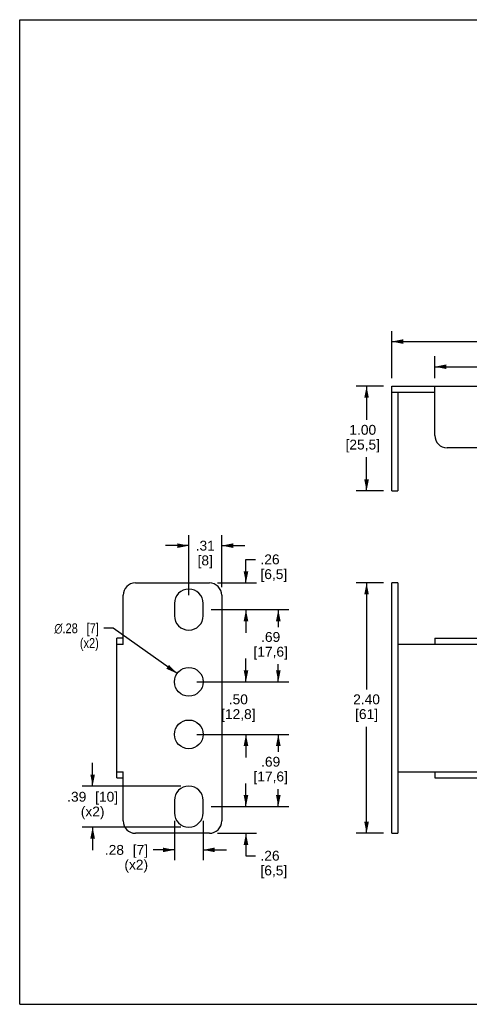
# Model space of a CAD drawing. Header units: inches. Extents: x 0 to 12.2, y 0 to 9.4.
# Tile 1 of 2: x 0 to 4.3, y 0 to 9.4. Entities that reach past the tile are written whole.
import ezdxf

# ---------------------------------------------------------------- set-up
doc = ezdxf.new("R2010")
doc.units = ezdxf.units.IN
doc.header["$LTSCALE"] = 0.672222
doc.header["$MEASUREMENT"] = 0
doc.layers.get('0').update_dxf_attribs({"linetype": 'CONTINUOUS'})
doc.styles.get("Standard").update_dxf_attribs({"font": 'arial.ttf'})
doc.styles.add('TEXTSTYLE_1', font='gdt', dxfattribs={"width": 0.8})
doc.dimstyles.new('DIMSTYLE_1', dxfattribs={"dimtxt": 0.094444, "dimasz": 0.111111, "dimexe": 0.09, "dimexo": 0.07, "dimgap": 0.0425, "dimtad": 0, "dimtih": 1, "dimtoh": 1, "dimzin": 4, "dimdsep": 46, "dimtxsty": 'Standard', "dimblk": '_FILLED', "dimblk1": '_FILLED', "dimblk2": '_FILLED', "dimcen": 0.09, "dimadec": 3, "dimazin": 1, "dimtfac": 1, "dimtdec": 3, "dimtofl": 0, "dimtmove": 0, "dimatfit": 3, "dimldrblk": '_FILLED', "dimfxl": 0, "dimtolj": 1, "dimtzin": 4, "dimarcsym": 0})
doc.dimstyles.new('DIMSTYLE_2', dxfattribs={"dimtxt": 0.094444, "dimasz": 0.111111, "dimexe": 0.09, "dimexo": 0.07, "dimgap": 0.09, "dimtad": 0, "dimtih": 1, "dimtoh": 1, "dimzin": 4, "dimdsep": 46, "dimtxsty": 'Standard', "dimblk": '_FILLED', "dimblk1": '_FILLED', "dimblk2": '_FILLED', "dimcen": 0.09, "dimadec": 3, "dimazin": 1, "dimtfac": 1, "dimtdec": 3, "dimtofl": 0, "dimtmove": 0, "dimatfit": 1, "dimldrblk": '_FILLED', "dimfxl": 0, "dimtolj": 1, "dimtzin": 4, "dimarcsym": 0})

# ---------------------------------------------------------------- blocks, each defined once
blk = doc.blocks.new('_FILLED')
at = {"color": 0, "linetype": 'ByBlock'}
blk.add_solid([(0, 0), (-1, 0.2), (-1, -0.2)], dxfattribs=at)
blk = doc.blocks.new('*D1')
at = {"color": 2, "linetype": 'Continuous'}
for p, q in [((3.4873, 5.9285), (3.2245, 5.9285)), ((3.3245, 5.9285), (3.3245, 5.6049)), ((3.3245, 4.9245), (3.3245, 5.248)), ((3.4873, 4.9245), (3.2245, 4.9245))]:
    blk.add_line(p, q, dxfattribs=at)
at = {"color": 2, "linetype": 'Continuous', "xscale": 0.1111111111, "yscale": 0.1111111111, "zscale": 0.1111111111}
for p, rotation in [((3.3245, 5.9285), 90), ((3.3245, 4.9245), 270)]:
    blk.add_blockref('_FILLED', p, dxfattribs=dict(at, rotation=rotation))
at = {"color": 2, "linetype": 'Continuous', "insert": (3.288, 5.5577), "char_height": 0.09444, "width": 0.329678, "attachment_point": 2, "line_spacing_factor": 0.9}
blk.add_mtext('1.00\\P[25,5]', dxfattribs=at)
blk = doc.blocks.new('*D2')
at = {"color": 2, "linetype": 'Continuous'}
for p, q in [((3.5651, 6.0062), (3.5651, 6.4571)), ((9.3722, 6.0062), (9.3722, 6.4571)), ((3.5651, 6.3571), (6.0443, 6.3571)), ((9.3722, 6.3571), (6.8929, 6.3571))]:
    blk.add_line(p, q, dxfattribs=at)
at = {"color": 2, "linetype": 'Continuous', "xscale": 0.1111111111, "yscale": 0.1111111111, "zscale": 0.1111111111, "rotation": 180}
blk.add_blockref('_FILLED', (3.5651, 6.3571), dxfattribs=at)
at = {"color": 2, "linetype": 'Continuous', "xscale": 0.1111111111, "yscale": 0.1111111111, "zscale": 0.1111111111}
blk.add_blockref('_FILLED', (9.3722, 6.3571), dxfattribs=at)
at = {"color": 2, "linetype": 'Continuous', "insert": (6.4686, 6.4043), "char_height": 0.094444, "width": 0.754151, "attachment_point": 2, "line_spacing_factor": 0.9}
blk.add_mtext('5.81{\\ftxt.shx;\\W1.000000;\\H0.094444; }[147,5]', dxfattribs=at)
blk = doc.blocks.new('*D4')
at = {"color": 2, "linetype": 'Continuous'}
for p, q in [((3.9785, 6.0062), (3.9785, 6.2154)), ((9.3722, 6.0062), (9.3722, 6.2154)), ((3.9785, 6.1154), (6.306, 6.1154)), ((9.3722, 6.1154), (7.0447, 6.1154))]:
    blk.add_line(p, q, dxfattribs=at)
at = {"color": 2, "linetype": 'Continuous', "xscale": 0.1111111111, "yscale": 0.1111111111, "zscale": 0.1111111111, "rotation": 180}
blk.add_blockref('_FILLED', (3.9785, 6.1154), dxfattribs=at)
at = {"color": 2, "linetype": 'Continuous', "xscale": 0.1111111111, "yscale": 0.1111111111, "zscale": 0.1111111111}
blk.add_blockref('_FILLED', (9.3722, 6.1154), dxfattribs=at)
at = {"color": 2, "linetype": 'Continuous', "insert": (6.6753, 6.1626), "char_height": 0.094444, "width": 0.644259, "attachment_point": 2, "line_spacing_factor": 0.9}
blk.add_mtext('5.39{\\ftxt.shx;\\W1.000000;\\H0.094444; }[137]', dxfattribs=at)
blk = doc.blocks.new('*D7')
at = {"color": 2, "linetype": 'Continuous'}
for p, q in [((3.4873, 4.042), (3.2245, 4.042)), ((3.3245, 4.042), (3.3245, 3.0196)), ((3.3245, 1.6404), (3.3245, 2.6627)), ((3.4873, 1.6404), (3.2245, 1.6404))]:
    blk.add_line(p, q, dxfattribs=at)
at = {"color": 2, "linetype": 'Continuous', "xscale": 0.1111111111, "yscale": 0.1111111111, "zscale": 0.1111111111}
for p, rotation in [((3.3245, 4.042), 90), ((3.3245, 1.6404), 270)]:
    blk.add_blockref('_FILLED', p, dxfattribs=dict(at, rotation=rotation))
at = {"color": 2, "linetype": 'Continuous', "insert": (3.3245, 2.9724), "char_height": 0.09444, "width": 0.25665, "attachment_point": 2, "line_spacing_factor": 0.9}
blk.add_mtext('2.40\\P[61]', dxfattribs=at)
blk = doc.blocks.new('*D12')
at = {"color": 2, "linetype": 'Continuous'}
for p, q in [((1.6208, 3.9229), (1.6208, 4.4995)), ((1.9357, 4.0016), (1.9357, 4.4995)), ((1.6208, 4.3995), (1.3985, 4.3995)), ((1.9357, 4.3995), (2.1579, 4.3995))]:
    blk.add_line(p, q, dxfattribs=at)
at = {"color": 2, "linetype": 'Continuous', "xscale": 0.1111111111, "yscale": 0.1111111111, "zscale": 0.1111111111}
blk.add_blockref('_FILLED', (1.6208, 4.3995), dxfattribs=at)
at = {"color": 2, "linetype": 'Continuous', "xscale": 0.1111111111, "yscale": 0.1111111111, "zscale": 0.1111111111, "rotation": 180}
blk.add_blockref('_FILLED', (1.9357, 4.3995), dxfattribs=at)
at = {"color": 2, "linetype": 'Continuous', "insert": (1.7782, 4.4467), "char_height": 0.09444, "width": 0.183271, "attachment_point": 2, "line_spacing_factor": 0.9}
blk.add_mtext('.31\\P[8]', dxfattribs=at)
blk = doc.blocks.new('*D13')
at = {"color": 2, "linetype": 'Continuous'}
for p, q in [((2.1686, 4.042), (2.1686, 4.2677)), ((2.1686, 4.2677), (2.2603, 4.2677)), ((1.8954, 4.042), (2.2686, 4.042)), ((1.8363, 3.786), (2.2686, 3.786)), ((2.1686, 3.786), (2.1686, 3.5638))]:
    blk.add_line(p, q, dxfattribs=at)
at = {"color": 2, "linetype": 'Continuous', "xscale": 0.1111111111, "yscale": 0.1111111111, "zscale": 0.1111111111}
for p, rotation in [((2.1686, 4.042), 270), ((2.1686, 3.786), 90)]:
    blk.add_blockref('_FILLED', p, dxfattribs=dict(at, rotation=rotation))
at = {"color": 2, "linetype": 'Continuous', "insert": (2.3075, 4.3149), "char_height": 0.09444, "width": 0.256299, "attachment_point": 1, "line_spacing_factor": 0.9}
blk.add_mtext('.26\\P[6,5]', dxfattribs=at)
blk = doc.blocks.new('*D14')
at = {"color": 2, "linetype": 'Continuous'}
for p, q in [((1.8363, 3.786), (2.5785, 3.786)), ((2.4785, 3.786), (2.4785, 3.618)), ((2.4785, 3.0931), (2.4785, 3.2611)), ((1.6985, 3.0931), (2.5785, 3.0931))]:
    blk.add_line(p, q, dxfattribs=at)
at = {"color": 2, "linetype": 'Continuous', "xscale": 0.1111111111, "yscale": 0.1111111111, "zscale": 0.1111111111}
for p, rotation in [((2.4785, 3.786), 90), ((2.4785, 3.0931), 270)]:
    blk.add_blockref('_FILLED', p, dxfattribs=dict(at, rotation=rotation))
at = {"color": 2, "linetype": 'Continuous', "insert": (2.4053, 3.5708), "char_height": 0.09444, "width": 0.329678, "attachment_point": 2, "line_spacing_factor": 0.9}
blk.add_mtext('.69\\P[17,6]', dxfattribs=at)
blk = doc.blocks.new('*D15')
at = {"color": 2, "linetype": 'Continuous'}
for p, q in [((2.1686, 3.0931), (2.1686, 3.3154)), ((1.6985, 3.0931), (2.2686, 3.0931)), ((1.6985, 2.5892), (2.2686, 2.5892)), ((2.1686, 2.5892), (2.1686, 2.367))]:
    blk.add_line(p, q, dxfattribs=at)
at = {"color": 2, "linetype": 'Continuous', "xscale": 0.1111111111, "yscale": 0.1111111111, "zscale": 0.1111111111}
for p, rotation in [((2.1686, 3.0931), 270), ((2.1686, 2.5892), 90)]:
    blk.add_blockref('_FILLED', p, dxfattribs=dict(at, rotation=rotation))
at = {"color": 2, "linetype": 'Continuous', "insert": (2.0954, 2.9724), "char_height": 0.09444, "width": 0.329678, "attachment_point": 2, "line_spacing_factor": 0.9}
blk.add_mtext('.50\\P[12,8]', dxfattribs=at)
blk = doc.blocks.new('*D16')
at = {"color": 2, "linetype": 'Continuous'}
for p, q in [((1.6985, 2.5892), (2.5785, 2.5892)), ((2.4785, 2.5892), (2.4785, 2.4212)), ((2.4785, 1.8963), (2.4785, 2.0643)), ((1.8363, 1.8963), (2.5785, 1.8963))]:
    blk.add_line(p, q, dxfattribs=at)
at = {"color": 2, "linetype": 'Continuous', "xscale": 0.1111111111, "yscale": 0.1111111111, "zscale": 0.1111111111}
for p, rotation in [((2.4785, 2.5892), 90), ((2.4785, 1.8963), 270)]:
    blk.add_blockref('_FILLED', p, dxfattribs=dict(at, rotation=rotation))
at = {"color": 2, "linetype": 'Continuous', "insert": (2.4053, 2.374), "char_height": 0.09444, "width": 0.329678, "attachment_point": 2, "line_spacing_factor": 0.9}
blk.add_mtext('.69\\P[17,6]', dxfattribs=at)
blk = doc.blocks.new('*D17')
at = {"color": 2, "linetype": 'Continuous'}
for p, q in [((2.1686, 1.8963), (2.1686, 2.1185)), ((1.8363, 1.8963), (2.2686, 1.8963)), ((1.8954, 1.6404), (2.2686, 1.6404)), ((2.1686, 1.6404), (2.1686, 1.4255)), ((2.1686, 1.4255), (2.2603, 1.4255))]:
    blk.add_line(p, q, dxfattribs=at)
at = {"color": 2, "linetype": 'Continuous', "xscale": 0.1111111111, "yscale": 0.1111111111, "zscale": 0.1111111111}
for p, rotation in [((2.1686, 1.8963), 270), ((2.1686, 1.6404), 90)]:
    blk.add_blockref('_FILLED', p, dxfattribs=dict(at, rotation=rotation))
at = {"color": 2, "linetype": 'Continuous', "insert": (2.3075, 1.4727), "char_height": 0.09444, "width": 0.256299, "attachment_point": 1, "line_spacing_factor": 0.9}
blk.add_mtext('.26\\P[6,5]', dxfattribs=at)
blk = doc.blocks.new('*D18')
at = {"color": 2, "linetype": 'Continuous'}
for p, q in [((1.483, 1.7594), (1.483, 1.3812)), ((1.7585, 1.7594), (1.7585, 1.3812)), ((1.483, 1.4812), (1.2776, 1.4812)), ((1.7585, 1.4812), (1.9808, 1.4812))]:
    blk.add_line(p, q, dxfattribs=at)
at = {"color": 2, "linetype": 'Continuous', "xscale": 0.1111111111, "yscale": 0.1111111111, "zscale": 0.1111111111}
blk.add_blockref('_FILLED', (1.483, 1.4812), dxfattribs=at)
at = {"color": 2, "linetype": 'Continuous', "xscale": 0.1111111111, "yscale": 0.1111111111, "zscale": 0.1111111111, "rotation": 180}
blk.add_blockref('_FILLED', (1.7585, 1.4812), dxfattribs=at)
at = {"color": 2, "linetype": 'Continuous', "insert": (1.2304, 1.5284), "char_height": 0.094444, "width": 0.424122, "attachment_point": 3, "line_spacing_factor": 0.9}
blk.add_mtext('.28{\\ftxt.shx;\\W1.000000;\\H0.094444; }[7]\\P(x2)', dxfattribs=at)
blk = doc.blocks.new('*D19')
at = {"color": 2, "linetype": 'Continuous'}
for p, q in [((0.699, 2.0931), (0.699, 2.3154)), ((1.543, 2.0931), (0.599, 2.0931)), ((1.543, 1.6994), (0.599, 1.6994)), ((0.699, 1.6994), (0.699, 1.4772))]:
    blk.add_line(p, q, dxfattribs=at)
at = {"color": 2, "linetype": 'Continuous', "xscale": 0.1111111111, "yscale": 0.1111111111, "zscale": 0.1111111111}
for p, rotation in [((0.699, 2.0931), 270), ((0.699, 1.6994), 90)]:
    blk.add_blockref('_FILLED', p, dxfattribs=dict(at, rotation=rotation))
at = {"color": 2, "linetype": 'Continuous', "insert": (0.699, 2.0381), "char_height": 0.094444, "width": 0.497501, "attachment_point": 2, "line_spacing_factor": 0.9}
blk.add_mtext('.39{\\ftxt.shx;\\W1.000000;\\H0.094444; }[10]\\P(x2)', dxfattribs=at)
blk = doc.blocks.new('*D20')
at = {"color": 2, "linetype": 'Continuous'}
for p, q in [((0.8971, 3.6068), (0.8055, 3.6068)), ((1.5084, 3.1729), (0.8971, 3.6068))]:
    blk.add_line(p, q, dxfattribs=at)
at = {"color": 2, "linetype": 'Continuous', "xscale": 0.1111111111, "yscale": 0.1111111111, "zscale": 0.1111111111, "rotation": 324.6283455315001}
blk.add_blockref('_FILLED', (1.5084, 3.1729), dxfattribs=at)
at = {"color": 2, "linetype": 'Continuous', "insert": (0.7583, 3.6541), "char_height": 0.094444, "width": 0.550048, "attachment_point": 3, "line_spacing_factor": 0.9, "style": 'TEXTSTYLE_1'}
blk.add_mtext('{\\fgdt;n}\\fArial;.28{\\ftxt.shx;\\W1.000000;\\H0.094444; }[7]\\P(x2)', dxfattribs=at)

msp = doc.modelspace()

# ---------------------------------------------------------------- linework, layer by layer
at = {"color": 7, "linetype": 'Continuous'}
for p, q in [((0, 0), (0, 9.4444)), ((0, 9.4444), (12.2222, 9.4444)), ((3.5651, 4.9245), (3.5651, 5.9285)), ((3.5651, 5.9285), (9.3722, 5.9285)), ((3.9785, 5.8694), (3.5651, 5.8694)), ((3.6242, 5.8694), (3.6242, 4.9245)), ((3.9785, 5.456), (3.9785, 5.9285)), ((9.2541, 5.3379), (4.0966, 5.3379)), ((3.5651, 4.9245), (3.6242, 4.9245)), ((1.1089, 4.042), (1.8176, 4.042)), ((3.5651, 1.6404), (3.5651, 4.042)), ((3.6242, 4.042), (3.5651, 4.042)), ((3.6242, 4.042), (3.6242, 1.6404)), ((0.9908, 3.4514), (0.9908, 3.9238)), ((1.9357, 3.9238), (1.9357, 1.7585)), ((1.483, 3.8451), (1.483, 3.727)), ((1.7585, 3.727), (1.7585, 3.8451)), ((0.9318, 2.1719), (0.9318, 3.5105)), ((0.9908, 3.5105), (0.9318, 3.5105)), ((3.9785, 3.5105), (3.9785, 3.4514)), ((3.9785, 3.5105), (9.3722, 3.5105)), ((0.9908, 3.4514), (0.9318, 3.4514)), ((9.3722, 3.4514), (3.6242, 3.4514)), ((0.9318, 2.2309), (0.9908, 2.2309)), ((0.9908, 1.7585), (0.9908, 2.2309)), ((3.6242, 2.2309), (9.3722, 2.2309)), ((3.9785, 2.2309), (3.9785, 2.1719)), ((0.9318, 2.1719), (0.9908, 2.1719)), ((3.9785, 2.1719), (9.3722, 2.1719)), ((1.483, 1.9553), (1.483, 1.8372)), ((1.7585, 1.8372), (1.7585, 1.9553)), ((1.8176, 1.6404), (1.1089, 1.6404)), ((3.5651, 1.6404), (3.6242, 1.6404)), ((0, 0), (12.2222, 0))]:
    msp.add_line(p, q, dxfattribs=at)
for centre in [(1.6208, 3.0931), (1.6208, 2.5892)]:
    msp.add_circle(centre, 0.1378, dxfattribs=at)
for centre, radius, start, end in [((4.0966, 5.456), 0.1181, 180, 270), ((1.1089, 3.9238), 0.1181, 90, 180), ((1.6208, 3.8451), 0.1378, 0, 180), ((1.8176, 3.9238), 0.1181, 0, 90), ((1.6208, 3.727), 0.1378, 180, 360), ((1.6208, 1.9553), 0.1378, 0, 180), ((1.6208, 1.8372), 0.1378, 180, 360), ((1.1089, 1.7585), 0.1181, 180, 270), ((1.8176, 1.7585), 0.1181, 270, 360)]:
    msp.add_arc(centre, radius, start, end, dxfattribs=at)

# ---------------------------------------------------------------- dimensions: what is measured, and where the dimension line sits
at = {"color": 2, "linetype": 'Continuous'}
for base, p1, p2, text, picture, middle in [((9.3722, 6.3571), (3.5651, 5.9362), (9.3722, 5.9362), '<>\\P[]', '*D2', (6.4686, 6.3571)), ((9.3722, 6.1154), (3.9785, 5.9362), (9.3722, 5.9362), '<>\\P[]', '*D4', (6.6753, 6.1154)), ((1.7585, 1.4812), (1.483, 1.8294), (1.7585, 1.8294), '<>\\P(x2)\\P[]', '*D18', (1.0183, 1.3972))]:
    dim = msp.add_linear_dim(base=base, p1=p1, p2=p2, text=text, dimstyle='DIMSTYLE_1', dxfattribs=at)
    dim.commit()
    dim.dimension.update_dxf_attribs({"geometry": picture, "text_midpoint": middle, "dimtype": 160})
for base, p1, p2, angle, text, picture, middle in [((3.3245, 5.9285), (3.5573, 4.9245), (3.5573, 5.9285), 90, '<>\\P[]', '*D1', (3.3245, 5.4397)), ((1.6208, 4.3995), (1.9357, 3.9316), (1.6208, 3.8529), 180, '<>\\P[]', '*D12', (1.7782, 4.3286)), ((2.1686, 3.786), (1.8254, 4.042), (1.7663, 3.786), 270, '<>\\P[]', '*D13', (2.4357, 4.1968)), ((3.3245, 1.6404), (3.5573, 4.042), (3.5573, 1.6404), 270, '<>\\P[]', '*D7', (3.3245, 2.8543)), ((2.4785, 3.0931), (1.7663, 3.786), (1.6285, 3.0931), 270, '<>\\P[]', '*D14', (2.4785, 3.4528)), ((2.1686, 2.5892), (1.6285, 3.0931), (1.6285, 2.5892), 270, '<>\\P[]', '*D15', (2.1686, 2.8543)), ((2.4785, 1.8963), (1.6285, 2.5892), (1.7663, 1.8963), 270, '<>\\P[]', '*D16', (2.4785, 2.2559)), ((0.699, 1.6994), (1.613, 2.0931), (1.613, 1.6994), 270, '<>\\P(x2)\\P[]', '*D19', (0.699, 1.9069)), ((2.1686, 1.8963), (1.8254, 1.6404), (1.7663, 1.8963), 90, '<>\\P[]', '*D17', (2.4357, 1.3547))]:
    dim = msp.add_linear_dim(base=base, p1=p1, p2=p2, angle=angle, text=text, dimstyle='DIMSTYLE_1', dxfattribs=at)
    dim.commit()
    dim.dimension.update_dxf_attribs({"geometry": picture, "text_midpoint": middle, "dimtype": 160})
dim = msp.add_diameter_dim_2p(p1=(1.5084, 3.1729), p2=(1.7331, 3.0134), text='%%c<>\\P(x2)', dimstyle='DIMSTYLE_2', override={"dimpost": '<>'}, dxfattribs=at)
dim.commit()
dim.dimension.update_dxf_attribs({"geometry": '*D20', "text_midpoint": (0.4832, 3.5228), "dimtype": 163})

doc.saveas('drawing.dxf')
